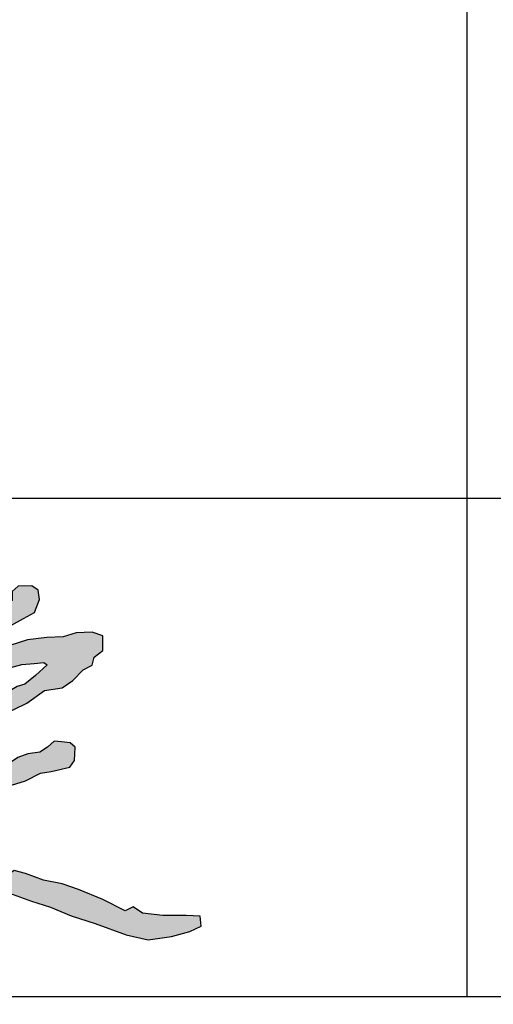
# Model space of a CAD drawing. Extents: x 687841 to 771941, y 252015 to 732780.
# Tile 93 of 98: x 696837 to 697502, y 728269 to 729652. Entities that reach past the tile are written whole.
import ezdxf

# ---------------------------------------------------------------- set-up
doc = ezdxf.new("R2010")
doc.units = 0
doc.header["$LTSCALE"] = 1000
doc.header["$MEASUREMENT"] = 0
doc.layers.get('0').update_dxf_attribs({"linetype": 'CONTINUOUS'})
doc.layers.add('图框', color=4, linetype='CONTINUOUS')

# ---------------------------------------------------------------- blocks, each defined once
blk = doc.blocks.new('崔庆荣')
h = blk.add_hatch(color=3)
h.paths.add_polyline_path([(2828.944736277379, -1198.028173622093), (2764.300217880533, -1195.495010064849), (2714.23249400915, -1195.495010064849), (2725.006681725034, -1225.8921944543), (2713.598658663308, -1240.457447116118), (2731.344224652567, -1266.421741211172), (2750.906393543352, -1359.572658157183), (2781.315900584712, -1437.562633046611), (2801.588702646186, -1498.334042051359), (2819.834568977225, -1541.886787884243), (2859.366806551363, -1559.105353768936), (2862.407716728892, -1493.269757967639), (2857.339465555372, -1429.459778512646), (2854.298555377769, -1348.431233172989), (2846.189394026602, -1277.531353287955), (2837.066460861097, -1238.029937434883)], flags=16)
h.paths.add_polyline_path([(2696.509622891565, -187.3086589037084), (2671.744654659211, -187.7046177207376), (2650.347645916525, -185.526941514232), (2641.234033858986, -197.4049277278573), (2633.903590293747, -204.3337205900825), (2637.271549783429, -223.5363611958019), (2652.130611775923, -226.9018165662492), (2668.574667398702, -224.526160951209), (2692.943488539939, -228.0895957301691), (2710.972537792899, -221.3587822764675), (2724.642753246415, -201.9581622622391), (2729.595706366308, -188.4964380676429), (2702.651422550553, -185.7249209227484)], flags=16)
h.paths.add_polyline_path([(2675.852021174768, 100.3776031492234), (2677.664166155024, 140.215438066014), (2659.541905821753, 157.1163613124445), (2630.546370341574, 146.2515237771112), (2596.718042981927, 120.9001389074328), (2561.077570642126, 79.25149773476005), (2540.53891436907, 59.93610128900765), (2527.24924328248, 26.13435208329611), (2515.167668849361, 3.197343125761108), (2509.060114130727, -17.60508784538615), (2509.664162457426, -47.78532182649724), (2509.060114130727, -82.7943076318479), (2511.476307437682, -116.596154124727), (2497.58258802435, -126.8574220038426), (2464.962559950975, -129.8754648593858), (2431.134232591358, -141.9475389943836), (2406.971286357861, -164.2808810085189), (2394.285663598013, -187.8214596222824), (2425.697595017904, -217.3980266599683), (2463.754463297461, -216.7944570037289), (2499.394935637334, -216.1907900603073), (2512.080558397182, -202.3079096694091), (2546.51273145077, -222.2268757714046), (2559.401189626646, -260.2265667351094), (2588.322966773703, -279.9996020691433), (2608.11147648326, -304.3356979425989), (2617.24454128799, -332.4742631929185), (2639.31651983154, -350.7263107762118), (2647.139361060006, -358.4357359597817), (2635.778348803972, -374.4127228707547), (2616.001997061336, -381.9806924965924), (2583.474369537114, -396.9308132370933), (2560.812121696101, -439.9552896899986), (2559.301291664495, -469.393125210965), (2563.078366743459, -485.2443197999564), (2603.87037233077, -475.4316431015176), (2646.173005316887, -453.5420279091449), (2683.943350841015, -428.6331051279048), (2753.440721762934, -405.9885414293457), (2816.139560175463, -376.5508031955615), (2858.442395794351, -350.1321779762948), (2909.054593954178, -321.4491936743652), (2958.911377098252, -302.5787887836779), (3001.969627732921, -290.501753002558), (3051.826410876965, -286.7275941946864), (3090.352171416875, -282.9535326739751), (3104.704854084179, -292.7662093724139), (3057.869731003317, -335.0358346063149), (3014.811480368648, -369.7574340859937), (2983.084454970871, -378.8151622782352), (2954.379089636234, -396.9308132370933), (2924.918106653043, -411.2723053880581), (2888.658591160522, -423.3493411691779), (2862.219470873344, -450.5227203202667), (2844.845128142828, -470.1479764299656), (2828.22599779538, -485.2443197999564), (2784.412534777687, -482.9798634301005), (2754.951551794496, -489.0183813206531), (2739.053996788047, -512.6051713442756), (2714.137053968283, -541.2109096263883), (2684.978804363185, -542.8000956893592), (2656.880729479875, -554.9840500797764), (2630.903409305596, -552.8650380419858), (2615.529052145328, -553.9245927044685), (2602.805537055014, -577.7626755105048), (2573.64728744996, -580.9410476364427), (2550.320606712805, -585.7087031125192), (2534.946249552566, -605.838587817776), (2521.162357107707, -621.7306430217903), (2493.064484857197, -625.9685698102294), (2461.255393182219, -627.0280271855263), (2430.506678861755, -621.2009143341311), (2407.710288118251, -593.1250020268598), (2394.66751769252, -577.0615960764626), (2389.685291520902, -545.9784678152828), (2391.805843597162, -523.1999396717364), (2429.976591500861, -498.8320308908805), (2436.868537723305, -473.9344907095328), (2411.951594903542, -455.9235207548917), (2388.094826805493, -459.1018928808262), (2353.635095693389, -472.3453046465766), (2320.235539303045, -495.1239300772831), (2303.27071742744, -526.9080404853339), (2300.620077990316, -560.2813369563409), (2308.042111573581, -603.1899443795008), (2327.323026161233, -645.7930700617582), (2352.316158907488, -675.5236427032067), (2377.309494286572, -700.4972614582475), (2407.658211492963, -714.173309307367), (2450.503900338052, -714.173309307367), (2486.803537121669, -712.9841681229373), (2508.226280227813, -693.361927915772), (2504.655687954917, -671.9559272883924), (2554.642156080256, -671.9559272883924), (2568.923917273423, -653.5230228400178), (2605.818686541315, -660.0637371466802), (2643.308588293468, -645.7930700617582), (2700.43583569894, -621.4139732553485), (2730.78475553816, -609.521783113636), (2750.422303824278, -633.9008799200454), (2757.56328573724, -679.6858800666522), (2761.13367537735, -718.3356439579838), (2733.2327621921, -739.1119046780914), (2677.078557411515, -761.9363523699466), (2616.165724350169, -780.0056946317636), (2503.857720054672, -806.6342655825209), (2402.018941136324, -842.7730473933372), (2351.575536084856, -874.1566264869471), (2311.601356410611, -891.2749865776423), (2266.868548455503, -895.0791098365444), (2224.039272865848, -897.9321536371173), (2185.968625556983, -906.4912850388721), (2166.933301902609, -926.4626889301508), (2130.766389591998, -932.1688738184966), (2102.213404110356, -950.2382160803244), (2103.165170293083, -987.3279800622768), (2138.380519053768, -1026.31980567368), (2202.148650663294, -1032.976875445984), (2262.109717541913, -1014.907533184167), (2268.772080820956, -992.0830854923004), (2361.093197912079, -968.3075583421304), (2434.378991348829, -937.874961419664), (2502.905953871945, -917.903557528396), (2584.757642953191, -900.7851974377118), (2643.766943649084, -864.6464156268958), (2711.342139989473, -838.0179419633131), (2761.785545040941, -830.4097927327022), (2796.049127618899, -860.842389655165), (2808.735560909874, -933.0461123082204), (2816.213926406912, -993.8930161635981), (2818.350486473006, -1049.402550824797), (2823.69208927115, -1096.372022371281), (2823.69208927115, -1117.721888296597), (2783.095826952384, -1120.924290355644), (2761.729415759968, -1136.936689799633), (2731.81615640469, -1136.936689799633), (2684.810011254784, -1139.071656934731), (2665.580160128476, -1152.94899195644), (2677.331645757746, -1193.513659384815), (2683.553485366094, -1259.967223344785), (2695.51429066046, -1350.45626579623), (2720.725861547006, -1438.951018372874), (2765.449348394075, -1535.860917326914), (2784.805642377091, -1603.975659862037), (2829.409373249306, -1636.771556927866), (2878.220976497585, -1654.430931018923), (2904.309947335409, -1646.021719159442), (2925.349511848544, -1619.953133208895), (2936.290061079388, -1550.997537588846), (2938.92631358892, -1420.367416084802), (2935.213270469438, -1316.168664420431), (2933.461052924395, -1266.996361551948), (2918.097892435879, -1228.427303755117), (2934.469202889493, -1204.633097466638), (2967.211823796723, -1214.299454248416), (3040.883024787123, -1240.32445554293), (3116.786428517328, -1264.11875911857), (3200.809327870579, -1298.802319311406), (3296.024851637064, -1329.723200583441), (3420.995378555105, -1376.104473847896), (3509.069717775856, -1396.322014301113), (3603.095179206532, -1382.050860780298), (3676.887149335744, -1361.833320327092), (3722.114583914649, -1340.426541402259), (3717.353929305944, -1301.180893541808), (3661.414717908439, -1297.613080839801), (3568.579521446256, -1297.613080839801), (3486.456101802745, -1288.098978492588), (3449.559914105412, -1263.124386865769), (3417.424786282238, -1279.77411461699), (3326.969917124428, -1233.39274406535), (3229.373863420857, -1194.146998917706), (3163.913140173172, -1170.361743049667), (3088.930905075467, -1156.09058952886), (3017.519262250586, -1129.92675943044), (2971.101562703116, -1118.03408285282), (2946.107619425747, -1134.683810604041), (2924.684065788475, -1112.087793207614), (2910.401696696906, -1072.84204805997), (2901.453432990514, -923.6399987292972), (2884.484963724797, -893.2536132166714), (2880.791981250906, -838.6407744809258), (2880.791981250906, -799.5261724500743), (2926.584558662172, -785.5039768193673), (3017.430914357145, -757.4595855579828), (3077.256622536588, -727.2011326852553), (3120.094611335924, -719.8210246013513), (3195.43064327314, -702.8467468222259), (3213.15675651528, -675.5403760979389), (3216.111142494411, -623.1415989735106), (3196.907836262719, -605.4293979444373), (3162.194206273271, -601.0012747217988), (3131.912155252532, -598.7872131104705), (3106.061480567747, -623.1415989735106), (3074.302236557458, -642.3299383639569), (3027.032466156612, -649.7100464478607), (2986.410266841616, -664.4702626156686), (2952.435233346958, -687.3486074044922), (2910.335638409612, -689.5625717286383), (2894.086718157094, -692.514653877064), (2872.667622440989, -705.7988289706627), (2849.771333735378, -699.1567414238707), (2846.943795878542, -629.9912973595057), (2849.735670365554, -571.4109901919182), (2857.180196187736, -523.0589705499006), (2926.042718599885, -493.3038815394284), (3022.822364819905, -445.8816354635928), (3093.546069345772, -395.6699714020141), (3164.269571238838, -384.511813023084), (3207.075949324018, -354.7567240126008), (3248.951837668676, -312.9136057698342), (3285.244179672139, -293.3868042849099), (3292.688908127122, -260.8422000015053), (3327.667581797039, -235.2262912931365), (3327.667581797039, -175.7340141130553), (3284.841345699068, -161.1218690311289), (3220.079908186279, -164.25305687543), (3168.897501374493, -179.908898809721), (3103.091491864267, -183.0400866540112), (3024.750821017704, -192.4336501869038), (2953.722154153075, -214.3517705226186), (2864.936168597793, -255.057017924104), (2802.149931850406, -283.8422961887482), (2781.373043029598, -309.330713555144), (2755.259553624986, -306.1995257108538), (2750.036693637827, -284.2813080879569), (2797.041015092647, -234.1825944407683), (2850.312565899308, -167.3842447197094), (2873.292541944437, -151.7284027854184), (2957.90023951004, -133.9850698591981), (3009.082848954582, -106.8482706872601), (3052.953454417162, -81.79886522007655), (3072.799714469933, -30.65645472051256), (3068.621629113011, 6.917604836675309), (3042.5081397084, 24.66093776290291), (2987.147444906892, 23.61724091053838), (2963.123099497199, 1.699023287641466), (2963.123099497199, -33.78764256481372), (2935.96503809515, -50.48718135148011), (2908.8069766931, -39.00622411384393), (2919.252291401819, 7.961301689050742), (2916.900940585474, 56.94374224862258), (2915.707326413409, 81.80865599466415), (2883.974734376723, 93.95664935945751), (2868.026115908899, 85.73160212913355), (2849.505276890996, 90.87225664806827), (2840.244756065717, 70.30954128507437), (2835.099909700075, 41.0076159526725), (2828.411812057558, 21.98699965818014), (2819.151493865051, -12.96964564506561), (2812.463193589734, -34.04652374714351), (2797.543544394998, -54.60923911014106), (2785.710803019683, -79.79864082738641), (2770.276669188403, -85.96742625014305), (2741.980824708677, -83.39709899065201), (2710.083587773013, -83.39709899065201), (2683.845479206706, -86.99555715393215), (2662.237732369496, -90.07994986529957), (2644.745659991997, -97.27696347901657), (2625.710336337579, -101.9035525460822), (2613.877392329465, -109.6146316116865), (2595.871037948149, -112.1849588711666), (2589.697424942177, -100.8754216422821), (2581.980358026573, -79.28457537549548), (2589.182940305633, -49.98265004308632), (2597.928773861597, -0.1179120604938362), (2598.443258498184, 30.72620962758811), (2608.732748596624, 62.08439676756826), (2628.797041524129, 69.79537854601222), (2646.803598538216, 88.81599484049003), (2671.498253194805, 93.4425839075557)])
h.paths.add_polyline_path([(1761.739062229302, -1042.620856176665), (1699.441436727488, -1049.429402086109), (1675.106252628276, -1067.909588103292), (1706.255166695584, -1101.952025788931), (1745.681832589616, -1135.061187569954), (1804.063984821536, -1166.174016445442), (1858.553966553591, -1208.954107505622), (1914.607868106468, -1239.515901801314), (1979.348637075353, -1278.081220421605), (2042.844430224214, -1290.521623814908), (2131.240752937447, -1319.134658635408), (2232.087036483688, -1360.188096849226), (2316.748026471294, -1381.336772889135), (2400.164040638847, -1381.336772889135), (2483.5802574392, -1377.604642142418), (2510.970536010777, -1336.551301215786), (2503.500478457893, -1302.962124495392), (2444.984791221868, -1312.914408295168), (2435.024579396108, -1270.616958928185), (2468.639939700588, -1207.170833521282), (2493.540266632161, -1141.236588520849), (2532.135935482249, -1075.302246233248), (2565.751295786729, -1011.856120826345), (2589.406646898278, -989.4633363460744), (2616.796925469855, -1016.832262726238), (2632.982219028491, -1061.617831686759), (2651.657464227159, -1085.254627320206), (2655.392391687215, -1011.856120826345), (2639.207300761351, -963.3384211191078), (2599.36665609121, -935.9694947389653), (2568.241247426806, -932.2373639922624), (2522.168023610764, -969.9155208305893), (2481.0828083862, -1029.350593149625), (2451.648572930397, -1080.820083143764), (2423.388189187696, -1142.946897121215), (2406.831469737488, -1181.549087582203), (2386.595344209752, -1222.602136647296), (2370.651791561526, -1252.013315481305), (2362.680217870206, -1287.551738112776), (2355.934775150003, -1307.159190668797), (2327.72707593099, -1306.546476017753), (2287.868194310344, -1291.840935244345), (2246.782979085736, -1264.880615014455), (2118.323115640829, -1214.813325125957), (2054.969165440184, -1195.513300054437), (1989.297501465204, -1167.721174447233), (1925.171115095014, -1117.540934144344), (1851.000829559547, -1092.064729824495), (1793.055350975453, -1051.920634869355)])
h.paths.add_polyline_path([(1463.45752636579, -599.5668725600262), (1429.844395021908, -585.5724037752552), (1397.164995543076, -592.7251517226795), (1387.516838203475, -617.9152344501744), (1378.523590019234, -677.2042787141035), (1373.048046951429, -696.6026611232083), (1367.841397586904, -721.5961264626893), (1368.190736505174, -746.0313579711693), (1358.742577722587, -812.6965215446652), (1353.305088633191, -851.0628432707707), (1345.03942159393, -909.384475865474), (1344.068114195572, -979.4541395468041), (1325.060551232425, -1028.694488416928), (1312.133795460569, -1156.750196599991), (1299.36610642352, -1227.62604655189), (1295.110210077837, -1308.424507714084), (1266.737770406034, -1382.135403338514), (1242.621024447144, -1413.320808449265), (1219.922910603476, -1464.351338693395), (1246.876920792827, -1515.381966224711), (1279.505256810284, -1521.052057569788), (1320.645385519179, -1470.021430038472), (1346.180763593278, -1336.774867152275), (1377.390467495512, -1207.780824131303), (1394.414052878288, -1132.652357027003), (1401.507213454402, -1061.776507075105), (1408.600374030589, -999.4057941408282), (1461.089357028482, -969.63796050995), (1571.742256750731, -934.2000355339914), (1618.731121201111, -919.1512852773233), (1619.975546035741, -959.715349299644), (1597.27763482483, -1050.436421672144), (1564.649096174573, -1122.729745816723), (1529.183495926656, -1187.935601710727), (1529.183495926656, -1230.461092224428), (1568.9049925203, -1238.966131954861), (1610.045121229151, -1186.518030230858), (1646.929556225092, -1109.972088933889), (1680.976524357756, -1034.843719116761), (1686.651052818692, -976.7255260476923), (1712.186228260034, -895.927064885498), (1750.489092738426, -827.8862606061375), (1805.815542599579, -759.8454563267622), (1873.909681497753, -724.4074340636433), (1911.282664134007, -680.2893524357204), (1980.569702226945, -624.456435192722), (1971.629543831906, -583.1400297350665), (1891.167105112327, -603.2399499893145), (1834.172987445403, -636.7396225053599), (1827.467868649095, -615.523137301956), (1853.171026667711, -580.9067052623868), (1828.585388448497, -560.8068822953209), (1771.591270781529, -573.09016689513), (1738.065271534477, -633.3897330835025), (1710.126871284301, -692.5726370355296), (1687.776272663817, -732.7722829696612), (1657.60283281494, -783.0219863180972), (1612.901635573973, -818.7549833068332), (1581.610675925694, -835.5049168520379), (1549.202196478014, -856.7214020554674), (1496.678360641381, -877.9378872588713), (1460.917321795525, -883.5211984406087), (1438.566520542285, -845.5547796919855), (1446.389361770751, -770.7387017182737), (1468.739960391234, -684.7560013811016), (1473.210039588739, -637.8562847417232)])
h.paths.add_polyline_path([(1754.111153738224, -325.6116256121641), (1701.11538614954, -326.9032101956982), (1661.691759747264, -338.5272768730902), (1633.255085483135, -352.7345127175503), (1637.132869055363, -366.9417485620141), (1620.975538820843, -374.0453664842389), (1587.368486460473, -374.0453664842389), (1550.530049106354, -382.4405689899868), (1498.049576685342, -403.9100981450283), (1459.761099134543, -432.4612583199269), (1414.615122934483, -461.5833969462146), (1361.468393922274, -482.1401777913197), (1318.036691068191, -506.1232184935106), (1284.891438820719, -524.9669666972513), (1239.173835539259, -530.6771403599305), (1202.476430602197, -554.3402035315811), (1163.044901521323, -570.3288649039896), (1124.756423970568, -584.6044936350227), (1117.898722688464, -609.1584155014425), (1122.47052354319, -633.1414562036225), (1106.469423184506, -638.8516298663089), (1097.325821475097, -654.8402912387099), (1118.470349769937, -680.5363645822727), (1147.043801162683, -683.9624298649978), (1219.048955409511, -654.2693127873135), (1278.481758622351, -620.5789574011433), (1320.580137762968, -605.0421949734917), (1335.739501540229, -579.7963666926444), (1367.068758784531, -570.2029752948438), (1414.568112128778, -546.4718110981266), (1521.11344270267, -499.0582235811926), (1577.989020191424, -469.3510971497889), (1614.182477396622, -471.9342663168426), (1656.839109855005, -453.8516929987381), (1703.373525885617, -424.1445665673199), (1722.762849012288, -412.5201107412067), (1756.371117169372, -428.0194176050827), (1777.053034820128, -434.4775350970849), (1809.368708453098, -403.4788240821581), (1819.709667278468, -366.0219955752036), (1789.979385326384, -328.5651670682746)])
h.paths.add_polyline_path([(1558.537691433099, -165.4472569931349), (1537.341491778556, -158.1439084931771), (1509.567224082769, -165.4472569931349), (1491.294610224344, -191.7392143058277), (1495.67998891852, -228.2558595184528), (1500.065367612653, -258.9298259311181), (1531.494320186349, -266.9635092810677), (1578.272098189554, -253.8175792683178), (1625.050078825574, -247.2445656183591), (1644.784485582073, -226.0648549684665), (1636.744624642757, -170.5596009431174), (1612.624636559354, -158.1439084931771), (1572.424926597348, -163.2562524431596)])
h.paths.add_polyline_path([(234.3075293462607, -343.0622214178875), (188.206747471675, -334.2879880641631), (149.7893954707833, -375.9655235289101), (63.07634328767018, -443.9657590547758), (-8.417365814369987, -556.4983250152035), (-81.2371038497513, -630.4739390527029), (-171.2860995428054, -755.8372245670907), (-287.7101835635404, -904.743423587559), (-334.2796550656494, -979.1965230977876), (-376.1922199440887, -1017.974122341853), (-401.0293254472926, -1066.058407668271), (-383.9538660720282, -1092.427221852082), (-352.9074841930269, -1106.387250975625), (-272.1868913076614, -1080.018436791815), (-216.303403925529, -1048.996279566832), (-168.1815626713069, -1030.383004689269), (-129.3735346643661, -1028.831955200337), (-93.67024616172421, -1028.831955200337), (-45.5482022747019, -1047.44523007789), (-28.47274289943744, -1069.160701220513), (-0.530897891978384, -1111.040496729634), (15.1168108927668, -1168.200021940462), (12.67123583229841, -1223.18527599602), (16.33969973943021, -1281.836213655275), (18.78547743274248, -1328.268173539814), (24.69972047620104, -1370.615725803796), (25.30194510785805, -1413.345227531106), (28.31347353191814, -1445.241899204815), (17.47221436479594, -1465.703922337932), (-12.04023734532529, -1458.482003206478), (0.0056737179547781, -1403.114215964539), (-25.89302493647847, -1392.883204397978), (-43.35956558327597, -1438.621895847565), (-41.55268905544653, -1457.27836623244), (-37.80094307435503, -1518.882358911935), (-3.817196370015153, -1568.605446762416), (38.66253766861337, -1578.307507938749), (79.92870396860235, -1562.541634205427), (115.1262210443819, -1471.584834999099), (117.5535591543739, -1423.074529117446), (149.1099677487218, -1401.244842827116), (225.5734484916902, -1403.670406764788), (271.6942910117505, -1404.883091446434), (320.2426742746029, -1407.308655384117), (385.7828295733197, -1406.095873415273), (434.3310102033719, -1406.095873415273), (462.2463103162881, -1407.308655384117), (522.9315867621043, -1409.734122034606), (589.6855124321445, -1420.648965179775), (701.9568401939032, -1434.075179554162), (793.0982292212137, -1451.948780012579), (890.2020878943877, -1466.41791294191), (956.6417301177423, -1480.035880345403), (1055.449122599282, -1502.165016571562), (1112.51902492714, -1512.378516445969), (1139.776173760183, -1495.356081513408), (1138.924305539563, -1449.395380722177), (1144.035109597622, -1414.499442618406), (1080.151072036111, -1402.583708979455), (996.6756864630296, -1394.072442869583), (946.4201220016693, -1383.859040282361), (897.0164257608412, -1372.794374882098), (810.1339725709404, -1354.069706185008), (720.696319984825, -1339.600670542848), (616.7781234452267, -1323.429303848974), (531.5992040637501, -1310.66250197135), (463.4562306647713, -1290.235502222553), (414.0525344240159, -1290.235502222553), (392.7576526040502, -1267.255200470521), (397.625905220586, -1211.465770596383), (390.8115673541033, -1159.547300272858), (398.4775708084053, -1125.502430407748), (423.1795202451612, -1094.01086254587), (420.6241182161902, -1064.221528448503), (431.6973919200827, -1045.496859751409), (467.4726150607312, -1035.283359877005), (477.6940205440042, -1014.00529188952), (478.5456861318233, -988.471688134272), (458.9547433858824, -948.4689514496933), (457.251006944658, -920.3818511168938), (467.4726150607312, -885.4858157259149), (482.8048246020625, -860.8032802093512), (470.5465543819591, -833.6673566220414), (440.6570030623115, -824.7074993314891), (417.9410575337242, -826.4995291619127), (394.6271426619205, -819.9289476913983), (380.280133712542, -803.2039196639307), (411.3652184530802, -777.5189370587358), (432.8858331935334, -756.0152601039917), (449.6239089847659, -724.9544798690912), (459.389795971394, -704.360632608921), (472.8097599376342, -668.1548199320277), (458.7186761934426, -642.6766698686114), (430.5367113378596, -621.8918478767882), (372.1594222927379, -622.5623511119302), (337.2672728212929, -620.5509386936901), (330.249896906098, -608.8497232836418), (342.1474807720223, -587.7148620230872), (355.6977376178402, -565.9194208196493), (399.967732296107, -514.8200112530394), (418.3607100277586, -485.7699624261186), (433.1936323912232, -456.1270455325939), (437.3469965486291, -418.7769410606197), (430.227088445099, -385.576913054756), (413.6140370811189, -355.9339961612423), (372.6749200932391, -339.333982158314), (341.2287437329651, -337.5554752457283), (296.7297740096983, -345.8554336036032), (276.556667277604, -367.7911629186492), (268.8436530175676, -395.6554756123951), (287.2364281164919, -418.7769410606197), (340.6354349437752, -435.3769550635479), (370.8949937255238, -435.9698231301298), (378.608007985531, -471.5413234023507), (344.1954903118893, -498.2198999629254), (322.2424572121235, -548.6129073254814), (304.4427882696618, -587.7415187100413), (291.9831010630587, -608.4915118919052), (289.6098659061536, -627.4629981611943), (275.9633584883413, -638.7272968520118), (255.7904543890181, -637.541560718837), (233.8376239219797, -649.9915955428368), (214.2489101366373, -669.7889526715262), (216.0288365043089, -695.8746611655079), (237.9818696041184, -714.846147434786), (245.6948838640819, -734.4104044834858), (277.7343690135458, -737.3747448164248), (304.4338724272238, -731.4461614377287), (351.3062799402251, -720.1818627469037), (383.3455624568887, -721.3675988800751), (390.4654705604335, -731.4461614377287), (382.7522536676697, -747.4533073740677), (353.0862063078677, -778.2819604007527), (284.4054455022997, -809.7789763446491), (248.3451180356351, -837.277294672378), (221.7742864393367, -856.2415816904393), (198.0504454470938, -886.5844798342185), (207.5399413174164, -917.8755388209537), (227.468065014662, -931.1505689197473), (259.7326751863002, -934.9434068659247), (321.414904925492, -934.9434068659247), (352.7303831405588, -936.8399231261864), (346.0876752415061, -979.5095932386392), (313.1144582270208, -1013.053823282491), (259.2911383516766, -1070.570003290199), (208.4578678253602, -1131.073969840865), (168.5218278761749, -1178.607579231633), (171.0852904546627, -1210.520917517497), (187.5311697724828, -1247.122105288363), (225.6561226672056, -1250.856862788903), (295.1780121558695, -1212.761830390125), (314.614346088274, -1204.545247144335), (322.8373870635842, -1238.158551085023), (322.0898747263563, -1277.747622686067), (314.614346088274, -1294.180789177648), (254.0630099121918, -1299.409488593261), (190.5214217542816, -1306.879100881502), (162.8622494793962, -1315.842655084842), (135.9503869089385, -1312.854868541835), (112.0289789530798, -1303.144343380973), (107.5437022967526, -1268.784068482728), (112.7764912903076, -1193.340780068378), (107.5437022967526, -1153.751708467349), (103.0584256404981, -1097.729470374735), (99.49058727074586, -1053.166268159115), (64.93347274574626, -1011.828685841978), (20.08070618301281, -978.9623528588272), (-20.28698635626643, -955.8065450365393), (-105.0083609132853, -942.8000275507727), (-141.6380865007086, -948.7756979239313), (-188.7335927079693, -971.9316030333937), (-236.5766112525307, -980.1481862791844), (-246.2946769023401, -957.7392521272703), (-206.6746993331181, -912.9214811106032), (-162.5694451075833, -851.6705436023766), (-113.9789142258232, -810.5875300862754), (-43.90140564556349, -711.9866826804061), (6.314848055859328, -642.6945707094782), (70.87871860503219, -568.6238098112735), (123.4862417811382, -499.3316978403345), (213.0268318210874, -426.3375168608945), (229.597330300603, -385.6961871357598)])
h.paths.add_polyline_path([(-11.93507093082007, 10.17964393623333), (-28.80972121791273, 23.07369744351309), (-56.60344166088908, 7.204018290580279), (-78.44137933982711, -22.0556844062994), (-108.7165408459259, -42.8845774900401), (-134.3655959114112, -74.01102657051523), (-142.3035325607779, -118.4294337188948), (-137.5408516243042, -156.5022846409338), (-130.3964249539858, -208.0592358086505), (-108.1700402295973, -258.0299195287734), (-75.62397312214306, -291.343676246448), (-8.150498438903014, -309.5869679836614), (70.43616860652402, -316.7256092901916), (148.2291230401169, -298.4823175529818), (195.0636382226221, -271.5140197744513), (242.6920686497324, -243.7526369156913), (287.9389559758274, -191.4024060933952), (326.0416192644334, -141.4317223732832), (387.9572819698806, -53.60902962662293), (413.2259953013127, -8.020646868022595), (439.89854855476, 30.55410860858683), (474.2920187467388, 68.42752081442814), (503.7720492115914, 111.2104332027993), (540.9731992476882, 151.1878752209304), (569.0495924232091, 175.7354734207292), (595.0202257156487, 164.5136892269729), (590.8087059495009, 125.9389337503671), (577.4724293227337, 48.08807952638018), (570.1857544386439, -4.218858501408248), (567.4212353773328, -55.04887987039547), (551.3887269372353, -116.6857556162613), (536.7988132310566, -172.7765851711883), (517.2523977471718, -207.8769196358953), (508.1957255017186, -238.5059393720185), (512.3756345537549, -279.5767919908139), (519.5407297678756, -311.0602850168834), (533.2306006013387, -335.9757260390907), (553.2762513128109, -332.0674082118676), (561.0990925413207, -288.0989542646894), (562.076795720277, -249.0157759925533), (575.2777136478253, -209.4441187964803), (588.967584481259, -180.1317837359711), (599.2349876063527, -149.8423935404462), (607.0576262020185, -135.6747535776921), (625.1476679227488, -120.0415795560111), (631.5686955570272, -91.90496004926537), (630.5907897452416, -56.24162068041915), (641.3471457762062, -28.88349317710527), (651.1255959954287, 4.825735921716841), (651.1255959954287, 29.74117694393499), (652.5922520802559, 55.14519417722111), (660.9040462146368, 71.26704169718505), (673.1155082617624, 108.1766298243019), (674.5821643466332, 163.3815583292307), (678.9825378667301, 206.8615333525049), (679.9602410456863, 231.7769743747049), (676.3653328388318, 264.0788471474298), (648.2492236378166, 283.3212782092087), (610.1194075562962, 287.169861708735), (577.3814472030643, 276.7789100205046), (554.2725967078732, 238.6787214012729), (535.014984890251, 204.4271162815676), (519.9940193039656, 177.1028447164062), (509.209902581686, 159.0149206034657), (458.387371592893, 99.278841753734), (423.8909639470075, 50.65218040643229), (379.5382950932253, 8.180781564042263), (343.8096774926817, -42.29248772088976), (306.8492552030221, -85.99495852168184), (249.5603068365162, -140.1613463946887), (223.6113552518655, -158.8060450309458), (214.3710977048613, -187.1203109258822), (187.8827376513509, -196.9687893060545), (158.314359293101, -209.2793143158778), (126.2819662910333, -214.2035048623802), (93.63336699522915, -218.51225671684), (39.42463956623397, -224.6675192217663), (-4.928029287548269, -219.1277926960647), (-25.87235639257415, -196.9687893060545), (-41.8886542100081, -153.8818544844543), (-56.67274207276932, -107.1018010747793), (-57.28874573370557, -77.55646322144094), (-37.57642595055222, -43.08693482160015), (-7.39204393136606, -15.38820490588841), (0, 0)])
h.paths.add_polyline_path([(304.6701422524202, 331.4864091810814), (266.2949378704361, 350.6589880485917), (222.8030530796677, 326.3736760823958), (220.2446115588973, 267.577683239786), (221.5238323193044, 220.2852182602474), (241.9905539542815, 179.3836453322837), (248.3864551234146, 118.0312372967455), (230.4779723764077, 77.12966436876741), (241.9905539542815, 9.386461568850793), (284.203420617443, 4.273728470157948), (337.9286662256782, 69.46061336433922), (354.5579282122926, 125.7002883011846), (327.6953054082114, 243.2923712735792), (328.9745261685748, 307.201097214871)])
for points in [[(304.6701422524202, 331.4864091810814), (266.2949378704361, 350.6589880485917), (222.8030530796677, 326.3736760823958), (220.2446115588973, 267.577683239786), (221.5238323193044, 220.2852182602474), (241.9905539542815, 179.3836453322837), (248.3864551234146, 118.0312372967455), (230.4779723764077, 77.12966436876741), (241.9905539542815, 9.386461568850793), (284.203420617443, 4.273728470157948), (337.9286662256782, 69.46061336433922), (354.5579282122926, 125.7002883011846), (327.6953054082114, 243.2923712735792), (328.9745261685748, 307.201097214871)], [(-11.93507093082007, 10.17964393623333), (-28.80972121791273, 23.07369744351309), (-56.60344166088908, 7.204018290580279), (-78.44137933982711, -22.0556844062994), (-108.7165408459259, -42.8845774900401), (-134.3655959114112, -74.01102657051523), (-142.3035325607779, -118.4294337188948), (-137.5408516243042, -156.5022846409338), (-130.3964249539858, -208.0592358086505), (-108.1700402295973, -258.0299195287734), (-75.62397312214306, -291.343676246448), (-8.150498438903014, -309.5869679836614), (70.43616860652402, -316.7256092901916), (148.2291230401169, -298.4823175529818), (195.0636382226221, -271.5140197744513), (242.6920686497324, -243.7526369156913), (287.9389559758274, -191.4024060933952), (326.0416192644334, -141.4317223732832), (387.9572819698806, -53.60902962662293), (413.2259953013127, -8.020646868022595), (439.89854855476, 30.55410860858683), (474.2920187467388, 68.42752081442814), (503.7720492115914, 111.2104332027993), (540.9731992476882, 151.1878752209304), (569.0495924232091, 175.7354734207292), (595.0202257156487, 164.5136892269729), (590.8087059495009, 125.9389337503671), (577.4724293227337, 48.08807952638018), (570.1857544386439, -4.218858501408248), (567.4212353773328, -55.04887987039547), (551.3887269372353, -116.6857556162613), (536.7988132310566, -172.7765851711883), (517.2523977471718, -207.8769196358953), (508.1957255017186, -238.5059393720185), (512.3756345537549, -279.5767919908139), (519.5407297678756, -311.0602850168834), (533.2306006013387, -335.9757260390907), (553.2762513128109, -332.0674082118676), (561.0990925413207, -288.0989542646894), (562.076795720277, -249.0157759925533), (575.2777136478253, -209.4441187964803), (588.967584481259, -180.1317837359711), (599.2349876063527, -149.8423935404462), (607.0576262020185, -135.6747535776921), (625.1476679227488, -120.0415795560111), (631.5686955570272, -91.90496004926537), (630.5907897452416, -56.24162068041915), (641.3471457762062, -28.88349317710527), (651.1255959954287, 4.825735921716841), (651.1255959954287, 29.74117694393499), (652.5922520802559, 55.14519417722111), (660.9040462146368, 71.26704169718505), (673.1155082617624, 108.1766298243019), (674.5821643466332, 163.3815583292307), (678.9825378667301, 206.8615333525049), (679.9602410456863, 231.7769743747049), (676.3653328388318, 264.0788471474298), (648.2492236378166, 283.3212782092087), (610.1194075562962, 287.169861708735), (577.3814472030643, 276.7789100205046), (554.2725967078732, 238.6787214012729), (535.014984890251, 204.4271162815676), (519.9940193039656, 177.1028447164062), (509.209902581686, 159.0149206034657), (458.387371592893, 99.278841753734), (423.8909639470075, 50.65218040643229), (379.5382950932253, 8.180781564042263), (343.8096774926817, -42.29248772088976), (306.8492552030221, -85.99495852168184), (249.5603068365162, -140.1613463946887), (223.6113552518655, -158.8060450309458), (214.3710977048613, -187.1203109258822), (187.8827376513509, -196.9687893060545), (158.314359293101, -209.2793143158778), (126.2819662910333, -214.2035048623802), (93.63336699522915, -218.51225671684), (39.42463956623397, -224.6675192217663), (-4.928029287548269, -219.1277926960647), (-25.87235639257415, -196.9687893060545), (-41.8886542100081, -153.8818544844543), (-56.67274207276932, -107.1018010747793), (-57.28874573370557, -77.55646322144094), (-37.57642595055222, -43.08693482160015), (-7.39204393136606, -15.38820490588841), (0, 0)], [(2675.852021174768, 100.3776031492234), (2677.664166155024, 140.215438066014), (2659.541905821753, 157.1163613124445), (2630.546370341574, 146.2515237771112), (2596.718042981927, 120.9001389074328), (2561.077570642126, 79.25149773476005), (2540.53891436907, 59.93610128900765), (2527.24924328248, 26.13435208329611), (2515.167668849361, 3.197343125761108), (2509.060114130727, -17.60508784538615), (2509.664162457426, -47.78532182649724), (2509.060114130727, -82.7943076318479), (2511.476307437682, -116.596154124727), (2497.58258802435, -126.8574220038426), (2464.962559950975, -129.8754648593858), (2431.134232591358, -141.9475389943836), (2406.971286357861, -164.2808810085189), (2394.285663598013, -187.8214596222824), (2425.697595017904, -217.3980266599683), (2463.754463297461, -216.7944570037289), (2499.394935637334, -216.1907900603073), (2512.080558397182, -202.3079096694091), (2546.51273145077, -222.2268757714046), (2559.401189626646, -260.2265667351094), (2588.322966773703, -279.9996020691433), (2608.11147648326, -304.3356979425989), (2617.24454128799, -332.4742631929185), (2639.31651983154, -350.7263107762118), (2647.139361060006, -358.4357359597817), (2635.778348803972, -374.4127228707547), (2616.001997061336, -381.9806924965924), (2583.474369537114, -396.9308132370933), (2560.812121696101, -439.9552896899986), (2559.301291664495, -469.393125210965), (2563.078366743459, -485.2443197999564), (2603.87037233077, -475.4316431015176), (2646.173005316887, -453.5420279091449), (2683.943350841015, -428.6331051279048), (2753.440721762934, -405.9885414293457), (2816.139560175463, -376.5508031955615), (2858.442395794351, -350.1321779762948), (2909.054593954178, -321.4491936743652), (2958.911377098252, -302.5787887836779), (3001.969627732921, -290.501753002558), (3051.826410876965, -286.7275941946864), (3090.352171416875, -282.9535326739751), (3104.704854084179, -292.7662093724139), (3057.869731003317, -335.0358346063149), (3014.811480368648, -369.7574340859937), (2983.084454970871, -378.8151622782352), (2954.379089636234, -396.9308132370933), (2924.918106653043, -411.2723053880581), (2888.658591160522, -423.3493411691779), (2862.219470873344, -450.5227203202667), (2844.845128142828, -470.1479764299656), (2828.22599779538, -485.2443197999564), (2784.412534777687, -482.9798634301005), (2754.951551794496, -489.0183813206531), (2739.053996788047, -512.6051713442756), (2714.137053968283, -541.2109096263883), (2684.978804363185, -542.8000956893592), (2656.880729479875, -554.9840500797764), (2630.903409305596, -552.8650380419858), (2615.529052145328, -553.9245927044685), (2602.805537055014, -577.7626755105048), (2573.64728744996, -580.9410476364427), (2550.320606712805, -585.7087031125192), (2534.946249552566, -605.838587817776), (2521.162357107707, -621.7306430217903), (2493.064484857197, -625.9685698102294), (2461.255393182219, -627.0280271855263), (2430.506678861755, -621.2009143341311), (2407.710288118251, -593.1250020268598), (2394.66751769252, -577.0615960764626), (2389.685291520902, -545.9784678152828), (2391.805843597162, -523.1999396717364), (2429.976591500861, -498.8320308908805), (2436.868537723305, -473.9344907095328), (2411.951594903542, -455.9235207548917), (2388.094826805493, -459.1018928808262), (2353.635095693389, -472.3453046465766), (2320.235539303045, -495.1239300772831), (2303.27071742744, -526.9080404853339), (2300.620077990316, -560.2813369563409), (2308.042111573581, -603.1899443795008), (2327.323026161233, -645.7930700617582), (2352.316158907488, -675.5236427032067), (2377.309494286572, -700.4972614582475), (2407.658211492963, -714.173309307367), (2450.503900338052, -714.173309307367), (2486.803537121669, -712.9841681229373), (2508.226280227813, -693.361927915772), (2504.655687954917, -671.9559272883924), (2554.642156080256, -671.9559272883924), (2568.923917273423, -653.5230228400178), (2605.818686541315, -660.0637371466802), (2643.308588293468, -645.7930700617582), (2700.43583569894, -621.4139732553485), (2730.78475553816, -609.521783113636), (2750.422303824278, -633.9008799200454), (2757.56328573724, -679.6858800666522), (2761.13367537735, -718.3356439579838), (2733.2327621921, -739.1119046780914), (2677.078557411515, -761.9363523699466), (2616.165724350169, -780.0056946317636), (2503.857720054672, -806.6342655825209), (2402.018941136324, -842.7730473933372), (2351.575536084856, -874.1566264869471), (2311.601356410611, -891.2749865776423), (2266.868548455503, -895.0791098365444), (2224.039272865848, -897.9321536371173), (2185.968625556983, -906.4912850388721), (2166.933301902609, -926.4626889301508), (2130.766389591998, -932.1688738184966), (2102.213404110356, -950.2382160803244), (2103.165170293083, -987.3279800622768), (2138.380519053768, -1026.31980567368), (2202.148650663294, -1032.976875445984), (2262.109717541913, -1014.907533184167), (2268.772080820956, -992.0830854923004), (2361.093197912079, -968.3075583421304), (2434.378991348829, -937.874961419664), (2502.905953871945, -917.903557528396), (2584.757642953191, -900.7851974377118), (2643.766943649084, -864.6464156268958), (2711.342139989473, -838.0179419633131), (2761.785545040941, -830.4097927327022), (2796.049127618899, -860.842389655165), (2808.735560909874, -933.0461123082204), (2816.213926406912, -993.8930161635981), (2818.350486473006, -1049.402550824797), (2823.69208927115, -1096.372022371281), (2823.69208927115, -1117.721888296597), (2783.095826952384, -1120.924290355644), (2761.729415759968, -1136.936689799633), (2731.81615640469, -1136.936689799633), (2684.810011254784, -1139.071656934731), (2665.580160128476, -1152.94899195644), (2677.331645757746, -1193.513659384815), (2683.553485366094, -1259.967223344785), (2695.51429066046, -1350.45626579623), (2720.725861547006, -1438.951018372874), (2765.449348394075, -1535.860917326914), (2784.805642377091, -1603.975659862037), (2829.409373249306, -1636.771556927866), (2878.220976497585, -1654.430931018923), (2904.309947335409, -1646.021719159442), (2925.349511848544, -1619.953133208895), (2936.290061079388, -1550.997537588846), (2938.92631358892, -1420.367416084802), (2935.213270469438, -1316.168664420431), (2933.461052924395, -1266.996361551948), (2918.097892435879, -1228.427303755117), (2934.469202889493, -1204.633097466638), (2967.211823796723, -1214.299454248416), (3040.883024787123, -1240.32445554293), (3116.786428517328, -1264.11875911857), (3200.809327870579, -1298.802319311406), (3296.024851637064, -1329.723200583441), (3420.995378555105, -1376.104473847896), (3509.069717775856, -1396.322014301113), (3603.095179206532, -1382.050860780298), (3676.887149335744, -1361.833320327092), (3722.114583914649, -1340.426541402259), (3717.353929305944, -1301.180893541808), (3661.414717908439, -1297.613080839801), (3568.579521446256, -1297.613080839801), (3486.456101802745, -1288.098978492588), (3449.559914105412, -1263.124386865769), (3417.424786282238, -1279.77411461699), (3326.969917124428, -1233.39274406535), (3229.373863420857, -1194.146998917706), (3163.913140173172, -1170.361743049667), (3088.930905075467, -1156.09058952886), (3017.519262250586, -1129.92675943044), (2971.101562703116, -1118.03408285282), (2946.107619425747, -1134.683810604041), (2924.684065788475, -1112.087793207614), (2910.401696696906, -1072.84204805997), (2901.453432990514, -923.6399987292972), (2884.484963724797, -893.2536132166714), (2880.791981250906, -838.6407744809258), (2880.791981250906, -799.5261724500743), (2926.584558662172, -785.5039768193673), (3017.430914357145, -757.4595855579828), (3077.256622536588, -727.2011326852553), (3120.094611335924, -719.8210246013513), (3195.43064327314, -702.8467468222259), (3213.15675651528, -675.5403760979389), (3216.111142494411, -623.1415989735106), (3196.907836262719, -605.4293979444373), (3162.194206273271, -601.0012747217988), (3131.912155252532, -598.7872131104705), (3106.061480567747, -623.1415989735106), (3074.302236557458, -642.3299383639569), (3027.032466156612, -649.7100464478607), (2986.410266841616, -664.4702626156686), (2952.435233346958, -687.3486074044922), (2910.335638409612, -689.5625717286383), (2894.086718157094, -692.514653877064), (2872.667622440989, -705.7988289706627), (2849.771333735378, -699.1567414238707), (2846.943795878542, -629.9912973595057), (2849.735670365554, -571.4109901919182), (2857.180196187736, -523.0589705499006), (2926.042718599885, -493.3038815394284), (3022.822364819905, -445.8816354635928), (3093.546069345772, -395.6699714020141), (3164.269571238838, -384.511813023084), (3207.075949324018, -354.7567240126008), (3248.951837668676, -312.9136057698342), (3285.244179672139, -293.3868042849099), (3292.688908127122, -260.8422000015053), (3327.667581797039, -235.2262912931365), (3327.667581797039, -175.7340141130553), (3284.841345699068, -161.1218690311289), (3220.079908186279, -164.25305687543), (3168.897501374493, -179.908898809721), (3103.091491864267, -183.0400866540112), (3024.750821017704, -192.4336501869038), (2953.722154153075, -214.3517705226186), (2864.936168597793, -255.057017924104), (2802.149931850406, -283.8422961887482), (2781.373043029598, -309.330713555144), (2755.259553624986, -306.1995257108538), (2750.036693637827, -284.2813080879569), (2797.041015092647, -234.1825944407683), (2850.312565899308, -167.3842447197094), (2873.292541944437, -151.7284027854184), (2957.90023951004, -133.9850698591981), (3009.082848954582, -106.8482706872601), (3052.953454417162, -81.79886522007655), (3072.799714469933, -30.65645472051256), (3068.621629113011, 6.917604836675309), (3042.5081397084, 24.66093776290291), (2987.147444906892, 23.61724091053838), (2963.123099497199, 1.699023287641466), (2963.123099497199, -33.78764256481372), (2935.96503809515, -50.48718135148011), (2908.8069766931, -39.00622411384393), (2919.252291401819, 7.961301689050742), (2916.900940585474, 56.94374224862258), (2915.707326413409, 81.80865599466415), (2883.974734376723, 93.95664935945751), (2868.026115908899, 85.73160212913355), (2849.505276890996, 90.87225664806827), (2840.244756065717, 70.30954128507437), (2835.099909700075, 41.0076159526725), (2828.411812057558, 21.98699965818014), (2819.151493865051, -12.96964564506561), (2812.463193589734, -34.04652374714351), (2797.543544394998, -54.60923911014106), (2785.710803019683, -79.79864082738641), (2770.276669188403, -85.96742625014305), (2741.980824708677, -83.39709899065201), (2710.083587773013, -83.39709899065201), (2683.845479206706, -86.99555715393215), (2662.237732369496, -90.07994986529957), (2644.745659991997, -97.27696347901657), (2625.710336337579, -101.9035525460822), (2613.877392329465, -109.6146316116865), (2595.871037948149, -112.1849588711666), (2589.697424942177, -100.8754216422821), (2581.980358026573, -79.28457537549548), (2589.182940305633, -49.98265004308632), (2597.928773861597, -0.1179120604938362), (2598.443258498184, 30.72620962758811), (2608.732748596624, 62.08439676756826), (2628.797041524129, 69.79537854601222), (2646.803598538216, 88.81599484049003), (2671.498253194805, 93.4425839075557)], [(1558.537691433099, -165.4472569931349), (1537.341491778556, -158.1439084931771), (1509.567224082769, -165.4472569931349), (1491.294610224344, -191.7392143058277), (1495.67998891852, -228.2558595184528), (1500.065367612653, -258.9298259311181), (1531.494320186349, -266.9635092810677), (1578.272098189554, -253.8175792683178), (1625.050078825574, -247.2445656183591), (1644.784485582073, -226.0648549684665), (1636.744624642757, -170.5596009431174), (1612.624636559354, -158.1439084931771), (1572.424926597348, -163.2562524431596)], [(2696.509622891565, -187.3086589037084), (2671.744654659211, -187.7046177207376), (2650.347645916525, -185.526941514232), (2641.234033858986, -197.4049277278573), (2633.903590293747, -204.3337205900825), (2637.271549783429, -223.5363611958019), (2652.130611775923, -226.9018165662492), (2668.574667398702, -224.526160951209), (2692.943488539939, -228.0895957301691), (2710.972537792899, -221.3587822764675), (2724.642753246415, -201.9581622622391), (2729.595706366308, -188.4964380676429), (2702.651422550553, -185.7249209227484)], [(234.3075293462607, -343.0622214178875), (188.206747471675, -334.2879880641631), (149.7893954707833, -375.9655235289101), (63.07634328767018, -443.9657590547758), (-8.417365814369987, -556.4983250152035), (-81.2371038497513, -630.4739390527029), (-171.2860995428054, -755.8372245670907), (-287.7101835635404, -904.743423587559), (-334.2796550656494, -979.1965230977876), (-376.1922199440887, -1017.974122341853), (-401.0293254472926, -1066.058407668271), (-383.9538660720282, -1092.427221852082), (-352.9074841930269, -1106.387250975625), (-272.1868913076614, -1080.018436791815), (-216.303403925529, -1048.996279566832), (-168.1815626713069, -1030.383004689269), (-129.3735346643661, -1028.831955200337), (-93.67024616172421, -1028.831955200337), (-93.67024616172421, -1028.831955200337), (-45.5482022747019, -1047.44523007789), (-28.47274289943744, -1069.160701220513), (-0.530897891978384, -1111.040496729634), (15.1168108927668, -1168.200021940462), (12.67123583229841, -1223.18527599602), (16.33969973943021, -1281.836213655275), (18.78547743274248, -1328.268173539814), (24.69972047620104, -1370.615725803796), (25.30194510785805, -1413.345227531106), (28.31347353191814, -1445.241899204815), (17.47221436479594, -1465.703922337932), (-12.04023734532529, -1458.482003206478), (0.0056737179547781, -1403.114215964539), (-25.89302493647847, -1392.883204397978), (-43.35956558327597, -1438.621895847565), (-41.55268905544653, -1457.27836623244), (-37.80094307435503, -1518.882358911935), (-3.817196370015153, -1568.605446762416), (38.66253766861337, -1578.307507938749), (79.92870396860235, -1562.541634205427), (115.1262210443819, -1471.584834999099), (117.5535591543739, -1423.074529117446), (149.1099677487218, -1401.244842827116), (225.5734484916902, -1403.670406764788), (271.6942910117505, -1404.883091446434), (320.2426742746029, -1407.308655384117), (385.7828295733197, -1406.095873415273), (434.3310102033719, -1406.095873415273), (462.2463103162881, -1407.308655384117), (522.9315867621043, -1409.734122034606), (589.6855124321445, -1420.648965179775), (701.9568401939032, -1434.075179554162), (793.0982292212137, -1451.948780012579), (890.2020878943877, -1466.41791294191), (956.6417301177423, -1480.035880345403), (1055.449122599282, -1502.165016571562), (1112.51902492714, -1512.378516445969), (1139.776173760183, -1495.356081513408), (1138.924305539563, -1449.395380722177), (1144.035109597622, -1414.499442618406), (1080.151072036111, -1402.583708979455), (996.6756864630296, -1394.072442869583), (946.4201220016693, -1383.859040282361), (897.0164257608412, -1372.794374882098), (810.1339725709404, -1354.069706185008), (720.696319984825, -1339.600670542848), (616.7781234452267, -1323.429303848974), (531.5992040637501, -1310.66250197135), (463.4562306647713, -1290.235502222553), (414.0525344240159, -1290.235502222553), (392.7576526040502, -1267.255200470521), (397.625905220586, -1211.465770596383), (390.8115673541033, -1159.547300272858), (398.4775708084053, -1125.502430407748), (423.1795202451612, -1094.01086254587), (420.6241182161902, -1064.221528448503), (431.6973919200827, -1045.496859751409), (467.4726150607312, -1035.283359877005), (477.6940205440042, -1014.00529188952), (478.5456861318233, -988.471688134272), (458.9547433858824, -948.4689514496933), (457.251006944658, -920.3818511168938), (467.4726150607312, -885.4858157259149), (482.8048246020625, -860.8032802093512), (470.5465543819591, -833.6673566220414), (440.6570030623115, -824.7074993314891), (417.9410575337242, -826.4995291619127), (394.6271426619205, -819.9289476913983), (380.280133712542, -803.2039196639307), (411.3652184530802, -777.5189370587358), (432.8858331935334, -756.0152601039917), (449.6239089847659, -724.9544798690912), (459.389795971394, -704.360632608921), (472.8097599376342, -668.1548199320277), (458.7186761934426, -642.6766698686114), (430.5367113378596, -621.8918478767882), (372.1594222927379, -622.5623511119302), (337.2672728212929, -620.5509386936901), (330.249896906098, -608.8497232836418), (342.1474807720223, -587.7148620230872), (355.6977376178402, -565.9194208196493), (399.967732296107, -514.8200112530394), (418.3607100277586, -485.7699624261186), (433.1936323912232, -456.1270455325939), (437.3469965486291, -418.7769410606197), (430.227088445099, -385.576913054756), (413.6140370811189, -355.9339961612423), (372.6749200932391, -339.333982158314), (341.2287437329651, -337.5554752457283), (296.7297740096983, -345.8554336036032), (276.556667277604, -367.7911629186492), (268.8436530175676, -395.6554756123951), (287.2364281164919, -418.7769410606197), (340.6354349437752, -435.3769550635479), (370.8949937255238, -435.9698231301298), (378.608007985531, -471.5413234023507), (344.1954903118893, -498.2198999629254), (322.2424572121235, -548.6129073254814), (304.4427882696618, -587.7415187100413), (291.9831010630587, -608.4915118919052), (289.6098659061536, -627.4629981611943), (275.9633584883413, -638.7272968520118), (255.7904543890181, -637.541560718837), (233.8376239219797, -649.9915955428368), (214.2489101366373, -669.7889526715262), (216.0288365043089, -695.8746611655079), (237.9818696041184, -714.846147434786), (245.6948838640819, -734.4104044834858), (277.7343690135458, -737.3747448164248), (304.4338724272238, -731.4461614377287), (351.3062799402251, -720.1818627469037), (383.3455624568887, -721.3675988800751), (390.4654705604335, -731.4461614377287), (382.7522536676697, -747.4533073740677), (353.0862063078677, -778.2819604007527), (284.4054455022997, -809.7789763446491), (248.3451180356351, -837.277294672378), (221.7742864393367, -856.2415816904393), (198.0504454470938, -886.5844798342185), (207.5399413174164, -917.8755388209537), (227.468065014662, -931.1505689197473), (259.7326751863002, -934.9434068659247), (321.414904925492, -934.9434068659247), (352.7303831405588, -936.8399231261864), (346.0876752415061, -979.5095932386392), (313.1144582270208, -1013.053823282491), (259.2911383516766, -1070.570003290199), (208.4578678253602, -1131.073969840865), (168.5218278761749, -1178.607579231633), (171.0852904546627, -1210.520917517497), (187.5311697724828, -1247.122105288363), (225.6561226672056, -1250.856862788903), (295.1780121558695, -1212.761830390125), (314.614346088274, -1204.545247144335), (322.8373870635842, -1238.158551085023), (322.0898747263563, -1277.747622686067), (314.614346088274, -1294.180789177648), (254.0630099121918, -1299.409488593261), (190.5214217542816, -1306.879100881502), (162.8622494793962, -1315.842655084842), (135.9503869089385, -1312.854868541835), (112.0289789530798, -1303.144343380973), (107.5437022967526, -1268.784068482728), (112.7764912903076, -1193.340780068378), (107.5437022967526, -1153.751708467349), (103.0584256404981, -1097.729470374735), (99.49058727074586, -1053.166268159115), (64.93347274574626, -1011.828685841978), (20.08070618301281, -978.9623528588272), (-20.28698635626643, -955.8065450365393), (-105.0083609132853, -942.8000275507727), (-141.6380865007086, -948.7756979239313), (-188.7335927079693, -971.9316030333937), (-236.5766112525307, -980.1481862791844), (-246.2946769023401, -957.7392521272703), (-206.6746993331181, -912.9214811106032), (-162.5694451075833, -851.6705436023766), (-113.9789142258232, -810.5875300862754), (-43.90140564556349, -711.9866826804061), (6.314848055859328, -642.6945707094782), (70.87871860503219, -568.6238098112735), (123.4862417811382, -499.3316978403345), (213.0268318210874, -426.3375168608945), (229.597330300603, -385.6961871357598)], [(1754.111153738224, -325.6116256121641), (1701.11538614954, -326.9032101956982), (1661.691759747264, -338.5272768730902), (1633.255085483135, -352.7345127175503), (1637.132869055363, -366.9417485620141), (1620.975538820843, -374.0453664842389), (1587.368486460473, -374.0453664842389), (1550.530049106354, -382.4405689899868), (1498.049576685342, -403.9100981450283), (1459.761099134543, -432.4612583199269), (1414.615122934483, -461.5833969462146), (1361.468393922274, -482.1401777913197), (1318.036691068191, -506.1232184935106), (1284.891438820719, -524.9669666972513), (1239.173835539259, -530.6771403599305), (1202.476430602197, -554.3402035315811), (1163.044901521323, -570.3288649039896), (1124.756423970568, -584.6044936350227), (1117.898722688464, -609.1584155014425), (1122.47052354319, -633.1414562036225), (1106.469423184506, -638.8516298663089), (1097.325821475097, -654.8402912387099), (1118.470349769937, -680.5363645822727), (1147.043801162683, -683.9624298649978), (1219.048955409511, -654.2693127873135), (1278.481758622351, -620.5789574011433), (1320.580137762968, -605.0421949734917), (1335.739501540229, -579.7963666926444), (1367.068758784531, -570.2029752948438), (1414.568112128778, -546.4718110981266), (1521.11344270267, -499.0582235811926), (1577.989020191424, -469.3510971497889), (1614.182477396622, -471.9342663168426), (1656.839109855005, -453.8516929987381), (1703.373525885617, -424.1445665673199), (1722.762849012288, -412.5201107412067), (1756.371117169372, -428.0194176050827), (1777.053034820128, -434.4775350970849), (1809.368708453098, -403.4788240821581), (1819.709667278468, -366.0219955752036), (1789.979385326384, -328.5651670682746)], [(1463.45752636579, -599.5668725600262), (1429.844395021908, -585.5724037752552), (1397.164995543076, -592.7251517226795), (1387.516838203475, -617.9152344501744), (1378.523590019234, -677.2042787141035), (1373.048046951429, -696.6026611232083), (1367.841397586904, -721.5961264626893), (1368.190736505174, -746.0313579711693), (1358.742577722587, -812.6965215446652), (1353.305088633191, -851.0628432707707), (1345.03942159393, -909.384475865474), (1344.068114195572, -979.4541395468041), (1325.060551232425, -1028.694488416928), (1312.133795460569, -1156.750196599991), (1299.36610642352, -1227.62604655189), (1295.110210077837, -1308.424507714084), (1266.737770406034, -1382.135403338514), (1242.621024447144, -1413.320808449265), (1219.922910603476, -1464.351338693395), (1246.876920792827, -1515.381966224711), (1279.505256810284, -1521.052057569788), (1320.645385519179, -1470.021430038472), (1346.180763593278, -1336.774867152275), (1377.390467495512, -1207.780824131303), (1394.414052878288, -1132.652357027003), (1401.507213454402, -1061.776507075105), (1408.600374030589, -999.4057941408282), (1461.089357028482, -969.63796050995), (1571.742256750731, -934.2000355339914), (1618.731121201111, -919.1512852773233), (1619.975546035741, -959.715349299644), (1597.27763482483, -1050.436421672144), (1564.649096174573, -1122.729745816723), (1529.183495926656, -1187.935601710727), (1529.183495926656, -1230.461092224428), (1568.9049925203, -1238.966131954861), (1610.045121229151, -1186.518030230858), (1646.929556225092, -1109.972088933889), (1680.976524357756, -1034.843719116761), (1686.651052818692, -976.7255260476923), (1712.186228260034, -895.927064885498), (1750.489092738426, -827.8862606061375), (1805.815542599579, -759.8454563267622), (1873.909681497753, -724.4074340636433), (1911.282664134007, -680.2893524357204), (1980.569702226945, -624.456435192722), (1971.629543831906, -583.1400297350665), (1891.167105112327, -603.2399499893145), (1834.172987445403, -636.7396225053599), (1834.172987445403, -636.7396225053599), (1827.467868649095, -615.523137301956), (1853.171026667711, -580.9067052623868), (1828.585388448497, -560.8068822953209), (1771.591270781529, -573.09016689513), (1738.065271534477, -633.3897330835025), (1710.126871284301, -692.5726370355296), (1687.776272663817, -732.7722829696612), (1657.60283281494, -783.0219863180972), (1612.901635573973, -818.7549833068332), (1581.610675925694, -835.5049168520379), (1549.202196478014, -856.7214020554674), (1496.678360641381, -877.9378872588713), (1460.917321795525, -883.5211984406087), (1438.566520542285, -845.5547796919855), (1446.389361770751, -770.7387017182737), (1468.739960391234, -684.7560013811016), (1473.210039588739, -637.8562847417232)], [(1761.739062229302, -1042.620856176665), (1699.441436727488, -1049.429402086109), (1675.106252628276, -1067.909588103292), (1706.255166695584, -1101.952025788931), (1745.681832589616, -1135.061187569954), (1804.063984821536, -1166.174016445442), (1858.553966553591, -1208.954107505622), (1914.607868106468, -1239.515901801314), (1979.348637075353, -1278.081220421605), (2042.844430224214, -1290.521623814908), (2131.240752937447, -1319.134658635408), (2232.087036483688, -1360.188096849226), (2316.748026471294, -1381.336772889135), (2400.164040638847, -1381.336772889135), (2483.5802574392, -1377.604642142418), (2510.970536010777, -1336.551301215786), (2503.500478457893, -1302.962124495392), (2444.984791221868, -1312.914408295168), (2435.024579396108, -1270.616958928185), (2468.639939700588, -1207.170833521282), (2493.540266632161, -1141.236588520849), (2532.135935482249, -1075.302246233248), (2565.751295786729, -1011.856120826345), (2589.406646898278, -989.4633363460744), (2616.796925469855, -1016.832262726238), (2632.982219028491, -1061.617831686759), (2651.657464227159, -1085.254627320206), (2655.392391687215, -1011.856120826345), (2639.207300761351, -963.3384211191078), (2599.36665609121, -935.9694947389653), (2568.241247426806, -932.2373639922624), (2522.168023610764, -969.9155208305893), (2481.0828083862, -1029.350593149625), (2451.648572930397, -1080.820083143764), (2423.388189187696, -1142.946897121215), (2406.831469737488, -1181.549087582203), (2386.595344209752, -1222.602136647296), (2370.651791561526, -1252.013315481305), (2362.680217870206, -1287.551738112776), (2355.934775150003, -1307.159190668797), (2327.72707593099, -1306.546476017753), (2287.868194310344, -1291.840935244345), (2246.782979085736, -1264.880615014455), (2118.323115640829, -1214.813325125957), (2054.969165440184, -1195.513300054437), (1989.297501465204, -1167.721174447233), (1925.171115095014, -1117.540934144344), (1851.000829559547, -1092.064729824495), (1793.055350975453, -1051.920634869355)], [(2828.944736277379, -1198.028173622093), (2764.300217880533, -1195.495010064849), (2714.23249400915, -1195.495010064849), (2725.006681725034, -1225.8921944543), (2713.598658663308, -1240.457447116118), (2731.344224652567, -1266.421741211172), (2750.906393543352, -1359.572658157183), (2781.315900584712, -1437.562633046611), (2801.588702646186, -1498.334042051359), (2819.834568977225, -1541.886787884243), (2859.366806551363, -1559.105353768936), (2862.407716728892, -1493.269757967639), (2857.339465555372, -1429.459778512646), (2854.298555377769, -1348.431233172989), (2846.189394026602, -1277.531353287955), (2837.066460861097, -1238.029937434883)]]:
    blk.add_lwpolyline(points, close=True)

msp = doc.modelspace()

# ---------------------------------------------------------------- linework, layer by layer
at = {"layer": '图框'}
for p, q in [((697465.8439221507, 728279.8015003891), (697465.8439221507, 732079.8015003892)), ((689865.8439221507, 728979.8015003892), (707865.8439221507, 728979.8015003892)), ((689865.8439221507, 728279.8015003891), (707865.8439221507, 728279.8015003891))]:
    msp.add_line(p, q, dxfattribs=at)

# ---------------------------------------------------------------- block references
at = {"xscale": 0.349999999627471, "yscale": 0.3499999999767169, "zscale": 0.35}
msp.add_blockref('崔庆荣', (695789.5804663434, 728847.9512864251), dxfattribs=at)

doc.saveas('drawing.dxf')
